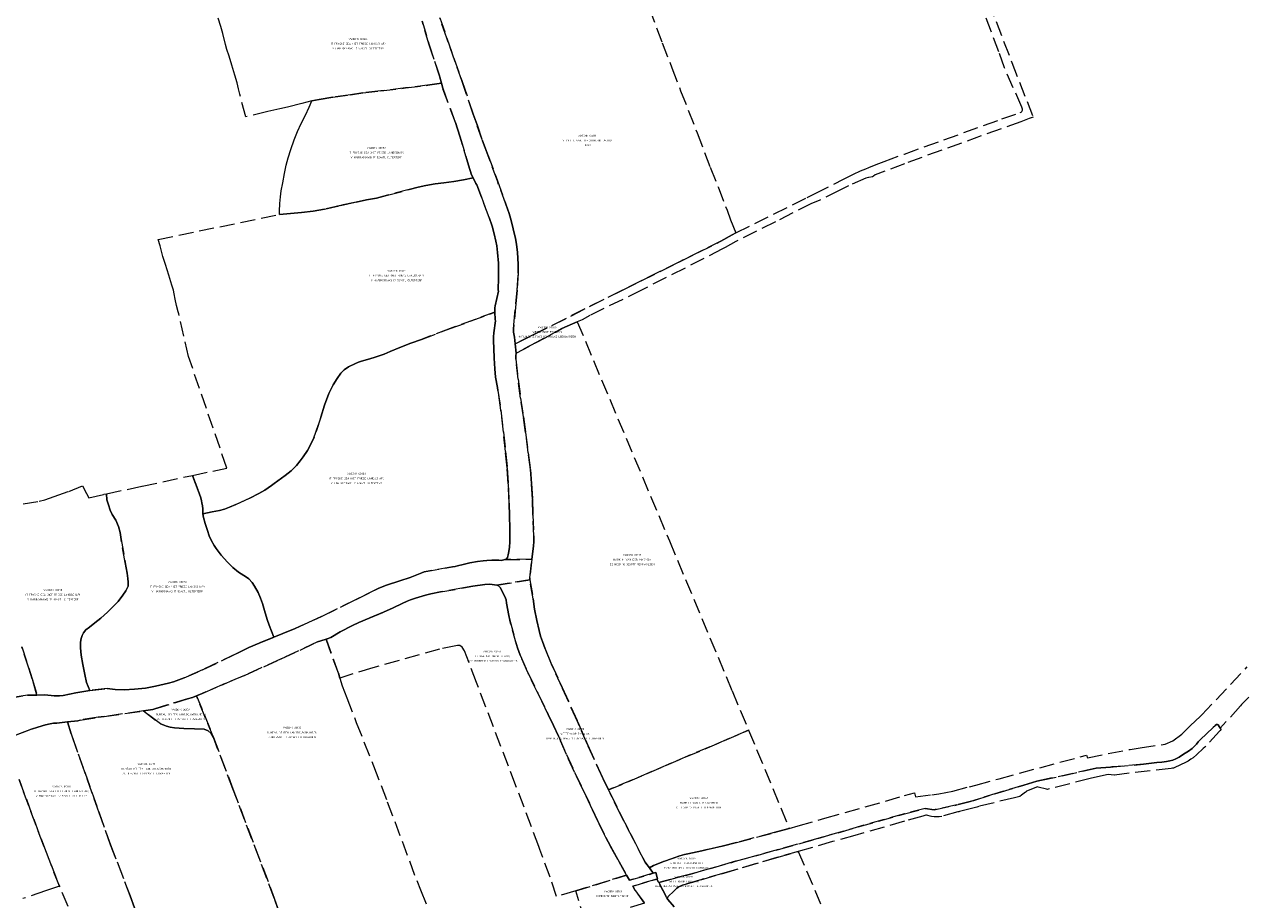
# Model space of a CAD drawing. Header units: metres. Extents: x 188526 to 197860, y 581431 to 587564.
# Tile 15 of 31: x 193414 to 194226, y 583094 to 583677. Entities that reach past the tile are written whole.
import ezdxf
from ezdxf.enums import TextEntityAlignment as Align

# ---------------------------------------------------------------- set-up
doc = ezdxf.new("R2010")
doc.units = ezdxf.units.M
doc.linetypes.add('DASHEDX2', pattern=[14, 10, -4])
doc.layers.add('B-WA-KG-GRENS_KADASTRAAL-G', color=150, linetype='DASHEDX2', lineweight=18)
doc.layers.add('B-WA-KG-GRENS_KADASTRAAL-T50', color=130, linetype='Continuous', lineweight=50)
doc.styles.add('NLCS-ISO-T25', font='NLCS-ISO.ttf', dxfattribs={"height": 2.5})

msp = doc.modelspace()

# ---------------------------------------------------------------- linework, layer by layer
at = {"layer": 'B-WA-KG-GRENS_KADASTRAAL-G'}
for points in [[(194045.83, 583717.87), (194071.51, 583651.55), (194085.65, 583615.03), (194083.16, 583614.13), (194077.5, 583612.09), (194000, 583584.11), (193980.51, 583576.64), (193979.31, 583575.91), (193978.65, 583575.25), (193976.4, 583574.89), (193976.12, 583574.84), (193974.22, 583574.54), (193962.76, 583569.3), (193956.62, 583566.33), (193943.23, 583559.61), (193938.21, 583557.7), (193914.09, 583545.4), (193887.72, 583532.33), (193880.72, 583528.37), (193879.31, 583527.65), (193878.83, 583527.41), (193853.92, 583514.64), (193824.98, 583500), (193790.45, 583482.92), (193785.42, 583480.11), (193782.16, 583478.85), (193782.11, 583478.83), (193782.11, 583478.83), (193778.93, 583477.59), (193771.98, 583474.28), (193755.27, 583465.28), (193741.56, 583457.9), (193740.83, 583464.09), (193752.81, 583470.11), (193812.26, 583500), (193850.23, 583518.81), (193877.86, 583532.53), (193885.41, 583536.82), (193887.84, 583538.03), (193935.23, 583561.7), (193940.63, 583564.2), (193959.5, 583573.87), (193966.13, 583577.09), (193970.74, 583579.26), (193974.38, 583580.78), (193976.21, 583581.55), (193981.25, 583583.58), (193986.5, 583585.61), (194000, 583590.54), (194064.82, 583613.89), (194077.04, 583618.09), (194077.75, 583618.43), (194078.16, 583618.86), (194078.38, 583619.24), (194078.53, 583619.67), (194078.62, 583620.35), (194078.46, 583621.14), (194078.11, 583621.83), (194066.65, 583648.02), (194062.75, 583658.6), (194038.44, 583724.04)], [(193830.09, 583687.73), (193838.72, 583664.68), (193845.09, 583648.01), (193850.99, 583632.73), (193861.92, 583604.67), (193870.58, 583581.75), (193875.91, 583568.6), (193881.87, 583553.11), (193884.11, 583546.79), (193887.84, 583538.03), (193885.41, 583536.82), (193877.86, 583532.53), (193850.23, 583518.81), (193812.26, 583500), (193752.81, 583470.11), (193740.83, 583464.09), (193740.31, 583468.52), (193740.31, 583468.52), (193739.75, 583471.85), (193739.68, 583474.24), (193739.89, 583476.85), (193741.27, 583490.75), (193742.15, 583500), (193742.84, 583511.23), (193742.82, 583517.25), (193742.37, 583524.89), (193741.66, 583530.46), (193741.02, 583534.2), (193739.5, 583540.79), (193738.2, 583546.26), (193736.85, 583550.9), (193734.59, 583557.14), (193728.95, 583572.72), (193722.65, 583589.97), (193718.93, 583599.9), (193715.42, 583609.93), (193712.91, 583617.02), (193705.59, 583638.74), (193695.36, 583667.62), (193690.6, 583681.32)], [(193679, 583679.01), (193683.57, 583663.25), (193690.44, 583642.55), (193690.67, 583641.66), (193690.67, 583641.66), (193691.71, 583637.68), (193690.21, 583637.46), (193684.11, 583636.58), (193667.76, 583634.59), (193651.36, 583632.54), (193639.46, 583631.19), (193631.12, 583630.01), (193619.33, 583628.36), (193610.21, 583626.9), (193605.38, 583625.99), (193598.68, 583624.19), (193589.26, 583621.81), (193584.11, 583620.57), (193576.05, 583618.78), (193561.39, 583615.27), (193557.5, 583630.31), (193556.57, 583633.88), (193555.7, 583637.97), (193554.23, 583643.09), (193552.17, 583649.68), (193550.37, 583655.64), (193548.84, 583660.07), (193548.05, 583663.56), (193546.15, 583670.89), (193544.75, 583675.4), (193543.09, 583681.03)], [(193690.6, 583681.32), (193695.36, 583667.62), (193705.59, 583638.74), (193712.91, 583617.02), (193715.42, 583609.93), (193718.93, 583599.9), (193722.65, 583589.97), (193728.95, 583572.72), (193734.59, 583557.14), (193736.85, 583550.9), (193738.2, 583546.26), (193739.5, 583540.79), (193741.02, 583534.2), (193741.66, 583530.46), (193742.37, 583524.89), (193742.82, 583517.25), (193742.84, 583511.23), (193742.15, 583500), (193741.27, 583490.75), (193739.89, 583476.85), (193739.68, 583474.24), (193739.75, 583471.85), (193740.31, 583468.52), (193740.83, 583464.09), (193741.56, 583457.9), (193741.17, 583456.19), (193741.32, 583453.95), (193742.71, 583440.56), (193744.43, 583428), (193746.28, 583415.52), (193747.81, 583405.15), (193749.56, 583391.52), (193750.98, 583380.44), (193751.75, 583371.09), (193752.31, 583360.82), (193752.56, 583350.23), (193753.16, 583336.1), (193753.16, 583332.44), (193753.02, 583329.59), (193752.63, 583325.91), (193752.01, 583320.79), (193733.97, 583320.54), (193733.97, 583320.54), (193735.01, 583321.1), (193735.62, 583321.99), (193736.11, 583323.61), (193736.57, 583326), (193736.96, 583328.69), (193737.17, 583332.27), (193737.28, 583336.16), (193737.24, 583341.45), (193737.13, 583349.45), (193736.85, 583358.14), (193736.17, 583370.95), (193735.48, 583381.6), (193734.41, 583392.4), (193733.02, 583405.37), (193731.27, 583420.03), (193729.37, 583433.17), (193728.97, 583435), (193727.64, 583441.92), (193727.32, 583447.56), (193726.83, 583454.6), (193726.57, 583461.03), (193726.48, 583466.27), (193726.41, 583468.86), (193726.64, 583471.48), (193727.68, 583479.38), (193727.6, 583480.44), (193727.34, 583485.28), (193727.19, 583488.2), (193727.55, 583489.46), (193729.63, 583499.24), (193729.54, 583500), (193729.74, 583508.44), (193729.68, 583517.77), (193729.08, 583524.87), (193728.65, 583529.5), (193728.05, 583532.63), (193726.95, 583537.44), (193725.53, 583542.43), (193723.47, 583548.19), (193718.33, 583561.89), (193715.19, 583570.09), (193714.66, 583570.93), (193712.76, 583574.61), (193711.67, 583576.74), (193709.73, 583583.21), (193704, 583602.54), (193701.02, 583611.5), (193692.59, 583634.32), (193691.71, 583637.68), (193690.67, 583641.66), (193690.44, 583642.55), (193683.57, 583663.25), (193679, 583679.01)], [(193413.19, 583357.58), (193423.98, 583359.32), (193427.74, 583360.25), (193433.84, 583362.41), (193443.64, 583365.95), (193452.81, 583369.53), (193455.39, 583364.57), (193457.01, 583361.72), (193467, 583364), (193468.68, 583364.36), (193468.98, 583360.19), (193470.05, 583356.88), (193471.25, 583353.38), (193472.42, 583350.54), (193474.83, 583346.75), (193476.61, 583342.51), (193477.76, 583338.59), (193478.42, 583333.89), (193481.2, 583318.5), (193482.39, 583311.57), (193482.98, 583307.88), (193483.14, 583305.44), (193483.15, 583302.72), (193481.7, 583299.71), (193479.67, 583296.76), (193476.38, 583292.64), (193472.95, 583289.01), (193469.38, 583285.4), (193464.92, 583281.52), (193460.93, 583278.4), (193457.46, 583275.51), (193454.91, 583273.66), (193453.41, 583271.64), (193452.59, 583270.07), (193451.8, 583268.06), (193451.36, 583265.62), (193451.38, 583261.74), (193451.9, 583256.94), (193453.05, 583250.62), (193454.2, 583244), (193455.47, 583238.78), (193457.6, 583233.36), (193448.25, 583231.89), (193439.88, 583230.03), (193437.35, 583229.71), (193433.95, 583229.84), (193427.66, 583230.39), (193422.42, 583230.33), (193422.42, 583230.33), (193419.19, 583241.19), (193416.97, 583248.12), (193412.28, 583262.31)], [(193403.13, 583228.1), (193416.17, 583230.25), (193422.42, 583230.33), (193427.66, 583230.39), (193433.95, 583229.84), (193437.35, 583229.71), (193439.88, 583230.03), (193448.25, 583231.89), (193457.6, 583233.36), (193469.17, 583234.73), (193474.58, 583234.01), (193480.55, 583233.79), (193487.41, 583234.13), (193494.68, 583235), (193501.45, 583236.23), (193509.91, 583238.16), (193513.37, 583239.14), (193520.5, 583241.82), (193532.7, 583247.1), (193555.55, 583258.02), (193563.59, 583262.03), (193570.33, 583264.96), (193580.2, 583268.85), (193586.15, 583271.2), (193594.32, 583274.58), (193611.95, 583282.67), (193634.9, 583293.92), (193649.63, 583301.17), (193653.37, 583302.74), (193655.07, 583303.47), (193664.07, 583306.34), (193670.99, 583308.66), (193678.65, 583311.67), (193680.2, 583312.37), (193699.16, 583315.73), (193700.94, 583315.93), (193702.52, 583316.25), (193706.18, 583317.24), (193710.73, 583318.34), (193715.84, 583319.32), (193719.43, 583319.79), (193722.05, 583319.96), (193725.2, 583320.13), (193729.87, 583320.05), (193731.78, 583319.99), (193733.97, 583320.54), (193752.01, 583320.79), (193750.51, 583308.43), (193750.48, 583307.64), (193750.63, 583307.11), (193728.59, 583303.38), (193723.91, 583304.05), (193720.66, 583303.98), (193712.55, 583302.86), (193706.45, 583301.66), (193691.12, 583298.93), (193684.74, 583297.75), (193681.2, 583296.72), (193674.54, 583294.88), (193671.16, 583293.77), (193668.82, 583292.86), (193665.54, 583291.35), (193659.51, 583288.31), (193653.2, 583285.51), (193643.51, 583281.42), (193636.79, 583278.54), (193632.47, 583276.57), (193624.25, 583272.3), (193618.17, 583268.74), (193615.59, 583267.84), (193614.93, 583267.61), (193611.38, 583266.36), (193609.29, 583265.73), (193585.02, 583254.33), (193560.65, 583243.44), (193532.31, 583231.42), (193528.65, 583229.87), (193525.98, 583228.74), (193522.75, 583227.76), (193500.83, 583221.11), (193499.66, 583220.6), (193493.29, 583219.7), (193467.09, 583216.01), (193463.18, 583215.49), (193451.23, 583213.64), (193449.7, 583213.24), (193442.86, 583212.44), (193435.57, 583211.6), (193433.34, 583211.5), (193431.12, 583211.25), (193428.07, 583210.5), (193422.96, 583209.01), (193418.87, 583207.68), (193408.11, 583203.59)], [(193584.13, 583084.48), (193580.45, 583095.16), (193552.87, 583167.91), (193539.95, 583202.02), (193528.65, 583229.87), (193532.31, 583231.42), (193560.65, 583243.44), (193585.02, 583254.33), (193609.29, 583265.73), (193611.38, 583266.36), (193614.93, 583267.61), (193623.12, 583244.9), (193624.09, 583241.59), (193625.63, 583236.52), (193628.79, 583228.49), (193634.97, 583212.14), (193646.49, 583183.2), (193655.69, 583159.19), (193675.25, 583106.89), (193677.8, 583100.7), (193686.67, 583078.35)], [(193412.28, 583262.31), (193416.97, 583248.12), (193419.19, 583241.19), (193422.42, 583230.33), (193416.17, 583230.25), (193416.17, 583230.25), (193403.13, 583228.1)], [(194229.29, 583228.81), (194224.34, 583223.95), (194223.74, 583223.08), (194210.3, 583208.36), (194209.64, 583209.46), (194208.8, 583210.54), (194208.34, 583210.7), (194207.76, 583210.66), (194206.96, 583210.12), (194195.53, 583199.18), (194194.38, 583197.52), (194193.58, 583196.77), (194191.51, 583194.83), (194189.11, 583193.04), (194185.85, 583190.94), (194183.02, 583189.04), (194180.63, 583187.74), (194178.82, 583187.06), (194176.72, 583186.56), (194174.45, 583186), (194171.29, 583185.57), (194168.01, 583185.4), (194159.27, 583184.19), (194139.09, 583182.51), (194138.12, 583182.48), (194137.29, 583182.39), (194127.6, 583181.55), (194125.7, 583181.13), (194091.31, 583173.54), (194088.25, 583172.91), (194079.41, 583170.35), (194062.42, 583165.28), (194046.8, 583160.39), (194045.45, 583159.95), (194034.93, 583157.17), (194019.77, 583153.95), (194013.74, 583154.72), (194000, 583151.25), (193942.35, 583134.84), (193916.11, 583127.54), (193887.63, 583119.61), (193857.47, 583111.12), (193840.63, 583106.57), (193836.48, 583105.44), (193836.29, 583105.8), (193835.2, 583107.83), (193835.67, 583107.97), (193834.42, 583112.17), (193832.8, 583111.68), (193830.16, 583115.27), (193830.16, 583115.27), (193832.98, 583116.84), (193840.28, 583119.62), (193850.48, 583123.23), (193853.52, 583124.16), (193855.68, 583124.6), (193865.02, 583126.53), (193868.64, 583127.39), (193878.75, 583129.76), (193888.08, 583132.08), (193913.36, 583138.76), (193919.02, 583140.37), (193923.26, 583141.51), (193929.18, 583143.26), (193947.02, 583148.29), (193987.41, 583159.74), (194000, 583163.36), (194006.7, 583165.29), (194007.41, 583162.62), (194018.19, 583163.96), (194022.83, 583164.5), (194032.14, 583166.38), (194043.28, 583169.25), (194047.44, 583170.36), (194063.02, 583174.62), (194121.21, 583190.28), (194121.87, 583188.61), (194150.36, 583194.17), (194157, 583195.16), (194173.65, 583197.65), (194178.62, 583199.84), (194184.64, 583204.31), (194189.96, 583209.51), (194190.27, 583209.81), (194197.11, 583216.23), (194197.53, 583216.65), (194197.91, 583217.07), (194228.15, 583249.02)], [(193487.39, 583088.6), (193484.47, 583096.53), (193471.49, 583130.66), (193463.82, 583151.79), (193454.26, 583178.86), (193445.28, 583204.39), (193442.86, 583212.44), (193449.7, 583213.24), (193451.23, 583213.64), (193463.18, 583215.49), (193467.09, 583216.01), (193493.29, 583219.7), (193504.57, 583211.19), (193506.41, 583210.44), (193508.69, 583209.62), (193511.17, 583208.96), (193513.97, 583208.46), (193520.13, 583208.09), (193527.27, 583207.91), (193533.82, 583207.71), (193536.42, 583206.46), (193538.32, 583204.66), (193539.95, 583202.02), (193552.87, 583167.91), (193580.45, 583095.16), (193584.13, 583084.48)], [(193408.11, 583203.59), (193418.87, 583207.68), (193422.96, 583209.01), (193428.07, 583210.5), (193431.12, 583211.25), (193433.34, 583211.5), (193435.57, 583211.6), (193442.86, 583212.44), (193445.28, 583204.39), (193454.26, 583178.86), (193463.82, 583151.79), (193471.49, 583130.66), (193484.47, 583096.53), (193487.39, 583088.6)], [(193410.52, 583174.02), (193426.76, 583130.37), (193437.39, 583103.07), (193428.08, 583099.93), (193413.08, 583094.8)], [(193448.75, 583076.77), (193437.39, 583103.07), (193426.76, 583130.37), (193410.52, 583174.02)], [(193846.72, 583089.4), (193842.46, 583094.24), (193842.18, 583094.82), (193842.13, 583095.05), (193842.18, 583095.33), (193842.8, 583096.14), (193846.39, 583099.74), (193848.43, 583101.67), (193849.27, 583102.32), (193849.9, 583102.73), (193852.67, 583103.87), (193864.45, 583107.34), (193879.76, 583111.72), (193915.03, 583122.18), (193929.32, 583126.23), (193977.61, 583012.89)], [(193826.92, 583091.73), (193820.8, 583100.24), (193819.12, 583103.05), (193835.2, 583107.83), (193836.29, 583105.8), (193836.48, 583105.44), (193841.87, 583095.35), (193842.46, 583094.24), (193846.72, 583089.4)]]:
    msp.add_lwpolyline(points, dxfattribs=at)
for points in [[(193691.71, 583637.68), (193692.59, 583634.32), (193701.02, 583611.5), (193704, 583602.54), (193709.73, 583583.21), (193711.67, 583576.74), (193712.76, 583574.61), (193706.49, 583573.26), (193699.98, 583572.33), (193693.39, 583571.42), (193687.46, 583570.66), (193681.36, 583569.59), (193676.3, 583568.45), (193670.34, 583566.95), (193655.84, 583563.15), (193648.39, 583561.05), (193641.9, 583560.04), (193634.88, 583558.6), (193624.63, 583556.31), (193613.94, 583553.89), (193606.39, 583552.53), (193598.58, 583551.63), (193591.23, 583550.95), (193583.94, 583550.28), (193583.97, 583552.61), (193584.18, 583557.67), (193584.48, 583562.12), (193584.98, 583566.11), (193586.02, 583571.29), (193587.24, 583577.49), (193588.43, 583583.02), (193589.6, 583588.08), (193591.36, 583593.66), (193593.57, 583600.06), (193595.96, 583605.64), (193598.43, 583610.89), (193601.14, 583616.45), (193603.61, 583621.68), (193605.38, 583625.99), (193610.21, 583626.9), (193619.33, 583628.36), (193631.12, 583630.01), (193639.46, 583631.19), (193651.36, 583632.54), (193667.76, 583634.59), (193684.11, 583636.58), (193690.21, 583637.46), (193691.71, 583637.68)], [(193727.34, 583485.28), (193697.64, 583474.35), (193678.51, 583467.15), (193671.27, 583464.54), (193664.03, 583461.83), (193657.54, 583459.17), (193653.59, 583457.37), (193647.04, 583454.97), (193642.52, 583453.7), (193638.52, 583452.52), (193636.5, 583451.89), (193634.43, 583451.04), (193629.77, 583448.94), (193626.93, 583446.91), (193624.77, 583444.64), (193622.23, 583441), (193619.54, 583436.81), (193616.85, 583431.12), (193613.97, 583423.22), (193611.51, 583415.3), (193606.57, 583400.9), (193602.63, 583393.25), (193599.72, 583388.83), (193597.75, 583386.26), (193595.32, 583383.23), (193591.6, 583379.61), (193587.7, 583376.51), (193580.41, 583371.28), (193578.58, 583369.79), (193574.1, 583366.82), (193570.21, 583364.6), (193564.07, 583361.41), (193554.92, 583357.19), (193550.72, 583355.43), (193547.23, 583354.14), (193543.98, 583353.26), (193539.15, 583352.23), (193532.92, 583351.07), (193532.8, 583354.23), (193532.6, 583356.39), (193532.28, 583358.29), (193531.98, 583359.74), (193531.52, 583361.57), (193529.73, 583366.43), (193525.89, 583376.58), (193548.86, 583381.44), (193523.34, 583455.69), (193516.81, 583484.24), (193516.43, 583485.51), (193515.38, 583489.66), (193514.5, 583493.99), (193513.82, 583497.39), (193513.28, 583500), (193512.28, 583503.22), (193510.23, 583509.89), (193507.92, 583516.97), (193506.32, 583522.34), (193504.35, 583529.5), (193503.06, 583533.72), (193583.94, 583550.28), (193591.23, 583550.95), (193598.58, 583551.63), (193606.39, 583552.53), (193613.94, 583553.89), (193624.63, 583556.31), (193634.88, 583558.6), (193641.9, 583560.04), (193648.39, 583561.05), (193655.84, 583563.15), (193670.34, 583566.95), (193676.3, 583568.45), (193681.36, 583569.59), (193687.46, 583570.66), (193693.39, 583571.42), (193699.98, 583572.33), (193706.49, 583573.26), (193712.76, 583574.61), (193714.66, 583570.93), (193715.19, 583570.09), (193718.33, 583561.89), (193723.47, 583548.19), (193725.53, 583542.43), (193726.95, 583537.44), (193728.05, 583532.63), (193728.65, 583529.5), (193729.08, 583524.87), (193729.68, 583517.77), (193729.74, 583508.44), (193729.54, 583500), (193729.63, 583499.24), (193727.55, 583489.46), (193727.19, 583488.2), (193727.34, 583485.28)], [(193680.2, 583312.37), (193678.65, 583311.67), (193670.99, 583308.66), (193664.07, 583306.34), (193655.07, 583303.47), (193653.37, 583302.74), (193649.63, 583301.17), (193634.9, 583293.92), (193611.95, 583282.67), (193594.32, 583274.58), (193586.15, 583271.2), (193580.2, 583268.85), (193577.07, 583276.85), (193575.63, 583280.55), (193573.89, 583286.63), (193572.6, 583291.18), (193571.32, 583294.72), (193569.7, 583298.58), (193567.32, 583302.81), (193565.62, 583305.33), (193563.59, 583307.67), (193561.97, 583308.84), (193560.09, 583310.02), (193556.62, 583312.24), (193552.79, 583315.32), (193549.24, 583318.74), (193545.05, 583323.45), (193541.74, 583327.88), (193540.37, 583329.99), (193538.42, 583333.45), (193537.16, 583336.38), (193535.97, 583339.91), (193534.38, 583344.54), (193533.3, 583348.53), (193532.92, 583351.07), (193539.15, 583352.23), (193543.98, 583353.26), (193547.23, 583354.14), (193550.72, 583355.43), (193554.92, 583357.19), (193564.07, 583361.41), (193570.21, 583364.6), (193574.1, 583366.82), (193578.58, 583369.79), (193580.41, 583371.28), (193587.7, 583376.51), (193591.6, 583379.61), (193595.32, 583383.23), (193597.75, 583386.26), (193599.72, 583388.83), (193602.63, 583393.25), (193606.57, 583400.9), (193611.51, 583415.3), (193613.97, 583423.22), (193616.85, 583431.12), (193619.54, 583436.81), (193622.23, 583441), (193624.77, 583444.64), (193626.93, 583446.91), (193629.77, 583448.94), (193634.43, 583451.04), (193636.5, 583451.89), (193638.52, 583452.52), (193642.52, 583453.7), (193647.04, 583454.97), (193653.59, 583457.37), (193657.54, 583459.17), (193664.03, 583461.83), (193671.27, 583464.54), (193678.51, 583467.15), (193697.64, 583474.35), (193727.34, 583485.28), (193727.6, 583480.44), (193727.68, 583479.38), (193726.64, 583471.48), (193726.41, 583468.86), (193726.48, 583466.27), (193726.57, 583461.03), (193726.83, 583454.6), (193727.32, 583447.56), (193727.64, 583441.92), (193728.97, 583435), (193729.37, 583433.17), (193731.27, 583420.03), (193733.02, 583405.37), (193734.41, 583392.4), (193735.48, 583381.6), (193736.17, 583370.95), (193736.85, 583358.14), (193737.13, 583349.45), (193737.24, 583341.45), (193737.28, 583336.16), (193737.17, 583332.27), (193736.96, 583328.69), (193736.57, 583326), (193736.11, 583323.61), (193735.62, 583321.99), (193735.01, 583321.1), (193733.97, 583320.54), (193731.78, 583319.99), (193729.87, 583320.05), (193725.2, 583320.13), (193722.05, 583319.96), (193719.43, 583319.79), (193715.84, 583319.32), (193710.73, 583318.34), (193706.18, 583317.24), (193702.52, 583316.25), (193700.94, 583315.93), (193699.16, 583315.73), (193680.2, 583312.37)], [(193782.11, 583478.83), (193843.52, 583333), (193885.3, 583233.06), (193896.26, 583206.89), (193803.02, 583167.13), (193799.37, 583174.47), (193789.05, 583197.29), (193782.33, 583212.8), (193772.09, 583235.24), (193765.01, 583250.89), (193760.77, 583261.01), (193758.92, 583265.95), (193757.73, 583269.48), (193756.75, 583273.22), (193755.27, 583279.88), (193753.74, 583287.56), (193752.79, 583294.3), (193750.63, 583307.11), (193750.48, 583307.64), (193750.51, 583308.43), (193752.01, 583320.79), (193752.63, 583325.91), (193753.02, 583329.59), (193753.16, 583332.44), (193753.16, 583336.1), (193752.56, 583350.23), (193752.31, 583360.82), (193751.75, 583371.09), (193750.98, 583380.44), (193749.56, 583391.52), (193747.81, 583405.15), (193746.28, 583415.52), (193744.43, 583428), (193742.71, 583440.56), (193741.32, 583453.95), (193741.17, 583456.19), (193741.56, 583457.9), (193755.27, 583465.28), (193771.98, 583474.28), (193778.93, 583477.59), (193782.11, 583478.83)], [(193457.6, 583233.36), (193455.47, 583238.78), (193454.2, 583244), (193453.05, 583250.62), (193451.9, 583256.94), (193451.38, 583261.74), (193451.36, 583265.62), (193451.8, 583268.06), (193452.59, 583270.07), (193453.41, 583271.64), (193454.91, 583273.66), (193457.46, 583275.51), (193460.93, 583278.4), (193464.92, 583281.52), (193469.38, 583285.4), (193472.95, 583289.01), (193476.38, 583292.64), (193479.67, 583296.76), (193481.7, 583299.71), (193483.15, 583302.72), (193483.14, 583305.44), (193482.98, 583307.88), (193482.39, 583311.57), (193481.2, 583318.5), (193478.42, 583333.89), (193477.76, 583338.59), (193476.61, 583342.51), (193474.83, 583346.75), (193472.42, 583350.54), (193471.25, 583353.38), (193470.05, 583356.88), (193468.98, 583360.19), (193468.68, 583364.36), (193492.56, 583369.37), (193525.89, 583376.58), (193529.73, 583366.43), (193531.52, 583361.57), (193531.98, 583359.74), (193532.28, 583358.29), (193532.6, 583356.39), (193532.8, 583354.23), (193532.92, 583351.07), (193533.3, 583348.53), (193534.38, 583344.54), (193535.97, 583339.91), (193537.16, 583336.38), (193538.42, 583333.45), (193540.37, 583329.99), (193541.74, 583327.88), (193545.05, 583323.45), (193549.24, 583318.74), (193552.79, 583315.32), (193556.62, 583312.24), (193560.09, 583310.02), (193561.97, 583308.84), (193563.59, 583307.67), (193565.62, 583305.33), (193567.32, 583302.81), (193569.7, 583298.58), (193571.32, 583294.72), (193572.6, 583291.18), (193573.89, 583286.63), (193575.63, 583280.55), (193577.07, 583276.85), (193580.2, 583268.85), (193570.33, 583264.96), (193563.59, 583262.03), (193555.55, 583258.02), (193532.7, 583247.1), (193520.5, 583241.82), (193513.37, 583239.14), (193509.91, 583238.16), (193501.45, 583236.23), (193494.68, 583235), (193487.41, 583234.13), (193480.55, 583233.79), (193474.58, 583234.01), (193469.17, 583234.73), (193457.6, 583233.36)], [(193814.96, 583110.43), (193781.15, 583099.86), (193768.4, 583096.25), (193764.16, 583109.11), (193757.31, 583127.5), (193756.6, 583129.43), (193741.3, 583169.96), (193715.14, 583238.74), (193708.75, 583255.71), (193707.19, 583259.77), (193705.44, 583262.22), (193703.94, 583263.22), (193702.34, 583263.22), (193690.47, 583260.92), (193646.1, 583248.54), (193629.36, 583243.33), (193624.09, 583241.59), (193623.12, 583244.9), (193614.93, 583267.61), (193615.59, 583267.84), (193618.17, 583268.74), (193624.25, 583272.3), (193632.47, 583276.57), (193636.79, 583278.54), (193643.51, 583281.42), (193653.2, 583285.51), (193659.51, 583288.31), (193665.54, 583291.35), (193668.82, 583292.86), (193671.16, 583293.77), (193674.54, 583294.88), (193681.2, 583296.72), (193684.74, 583297.75), (193691.12, 583298.93), (193706.45, 583301.66), (193712.55, 583302.86), (193720.66, 583303.98), (193723.91, 583304.05), (193728.59, 583303.38), (193729.66, 583303.05), (193730.09, 583302.61), (193730.75, 583301.93), (193733.93, 583295.97), (193734.39, 583294.8), (193734.72, 583293.71), (193735.12, 583291.39), (193736.57, 583283.23), (193737.25, 583280.08), (193741.66, 583263.88), (193742.37, 583261.67), (193744.26, 583256.89), (193749.29, 583245.29), (193755.92, 583231.52), (193762.9, 583217.3), (193766.44, 583210.15), (193769.73, 583202.88), (193774.96, 583190.69), (193780.4, 583178.96), (193785.93, 583167.39), (193792.36, 583153.95), (193795.7, 583146.75), (193801.23, 583135.38), (193804.25, 583129.66), (193809.18, 583120.8), (193814.96, 583110.43)], [(193750.63, 583307.11), (193752.79, 583294.3), (193753.74, 583287.56), (193755.27, 583279.88), (193756.75, 583273.22), (193757.73, 583269.48), (193758.92, 583265.95), (193760.77, 583261.01), (193765.01, 583250.89), (193772.09, 583235.24), (193782.33, 583212.8), (193789.05, 583197.29), (193799.37, 583174.47), (193803.02, 583167.13), (193804.12, 583164.9), (193811.41, 583149.89), (193819.53, 583134.11), (193827.32, 583119.1), (193827.88, 583118.36), (193830.16, 583115.27), (193832.8, 583111.68), (193816.89, 583106.96), (193814.96, 583110.43), (193809.18, 583120.8), (193804.25, 583129.66), (193801.23, 583135.38), (193795.7, 583146.75), (193792.36, 583153.95), (193785.93, 583167.39), (193780.4, 583178.96), (193774.96, 583190.69), (193769.73, 583202.88), (193766.44, 583210.15), (193762.9, 583217.3), (193755.92, 583231.52), (193749.29, 583245.29), (193744.26, 583256.89), (193742.37, 583261.67), (193741.66, 583263.88), (193737.25, 583280.08), (193736.57, 583283.23), (193735.12, 583291.39), (193734.72, 583293.71), (193734.39, 583294.8), (193733.93, 583295.97), (193730.75, 583301.93), (193730.09, 583302.61), (193729.66, 583303.05), (193728.59, 583303.38), (193750.63, 583307.11)], [(193493.29, 583219.7), (193499.66, 583220.6), (193500.83, 583221.11), (193522.75, 583227.76), (193525.98, 583228.74), (193528.65, 583229.87), (193539.95, 583202.02), (193538.32, 583204.66), (193536.42, 583206.46), (193533.82, 583207.71), (193527.27, 583207.91), (193520.13, 583208.09), (193513.97, 583208.46), (193511.17, 583208.96), (193508.69, 583209.62), (193506.41, 583210.44), (193504.57, 583211.19), (193493.29, 583219.7)], [(193803.02, 583167.13), (193896.26, 583206.89), (193923.26, 583141.51), (193919.02, 583140.37), (193913.36, 583138.76), (193888.08, 583132.08), (193878.75, 583129.76), (193868.64, 583127.39), (193865.02, 583126.53), (193855.68, 583124.6), (193853.52, 583124.16), (193850.48, 583123.23), (193840.28, 583119.62), (193832.98, 583116.84), (193830.16, 583115.27), (193827.88, 583118.36), (193827.32, 583119.1), (193819.53, 583134.11), (193811.41, 583149.89), (193804.12, 583164.9), (193803.02, 583167.13)], [(193842.46, 583094.24), (193841.87, 583095.35), (193836.48, 583105.44), (193840.63, 583106.57), (193857.47, 583111.12), (193887.63, 583119.61), (193916.11, 583127.54), (193942.35, 583134.84), (194000, 583151.25), (194013.74, 583154.72), (194019.77, 583153.95), (194034.93, 583157.17), (194045.45, 583159.95), (194046.8, 583160.39), (194062.42, 583165.28), (194079.41, 583170.35), (194088.25, 583172.91), (194091.31, 583173.54), (194125.7, 583181.13), (194127.6, 583181.55), (194137.29, 583182.39), (194138.12, 583182.48), (194139.09, 583182.51), (194159.27, 583184.19), (194168.01, 583185.4), (194171.29, 583185.57), (194174.45, 583186), (194176.72, 583186.56), (194178.82, 583187.06), (194180.63, 583187.74), (194183.02, 583189.04), (194185.85, 583190.94), (194189.11, 583193.04), (194191.51, 583194.83), (194193.58, 583196.77), (194194.38, 583197.52), (194195.53, 583199.18), (194206.96, 583210.12), (194207.76, 583210.66), (194208.34, 583210.7), (194208.8, 583210.54), (194209.64, 583209.46), (194210.3, 583208.36), (194210.6, 583207.84), (194210.59, 583207.36), (194210.25, 583206.81), (194209.86, 583206.2), (194200.66, 583196.34), (194200.07, 583195.71), (194198.93, 583194.66), (194194.59, 583190.78), (194192.18, 583188.61), (194190.67, 583187.52), (194188.84, 583186.19), (194187.22, 583185.35), (194179.99, 583182.03), (194179.12, 583181.71), (194178.56, 583181.6), (194177.52, 583181.47), (194139.68, 583177.06), (194135.72, 583177.52), (194126.58, 583175.5), (194123.63, 583174.74), (194095.72, 583167.63), (194095.36, 583167.51), (194095.16, 583167.49), (194094.58, 583167.63), (194089.13, 583169), (194088.56, 583169.14), (194081.32, 583166.3), (194081, 583165.95), (194080.64, 583165.6), (194077.86, 583163.57), (194076.73, 583162.83), (194075.86, 583162.54), (194074.97, 583162.3), (194073.26, 583161.93), (194049.62, 583156.16), (194048.91, 583155.98), (194048.16, 583155.73), (194046.35, 583155.27), (194036.75, 583152.8), (194036.19, 583152.63), (194035.6, 583152.49), (194024.88, 583149.56), (194023.2, 583149.29), (194021.16, 583149.2), (194019.89, 583149.14), (194018.09, 583149.41), (194017.2, 583149.6), (194015.64, 583150.16), (194014.8, 583150.25), (194014.19, 583150.27), (194013.66, 583150.15), (194012.18, 583149.77), (194000, 583146.27), (193966.97, 583136.9), (193952.18, 583132.7), (193929.32, 583126.23), (193915.03, 583122.18), (193879.76, 583111.72), (193864.45, 583107.34), (193852.67, 583103.87), (193849.9, 583102.73), (193849.27, 583102.32), (193848.43, 583101.67), (193846.39, 583099.74), (193842.8, 583096.14), (193842.18, 583095.33), (193842.13, 583095.05), (193842.18, 583094.82), (193842.46, 583094.24)], [(193826.92, 583091.73), (193792.75, 583081.48), (193787.34, 583080.04), (193781.15, 583099.86), (193814.96, 583110.43), (193816.89, 583106.96), (193832.8, 583111.68), (193834.42, 583112.17), (193835.67, 583107.97), (193835.2, 583107.83), (193819.12, 583103.05), (193820.8, 583100.24), (193826.92, 583091.73)]]:
    msp.add_lwpolyline(points, close=True, dxfattribs=at)

# ---------------------------------------------------------------- texts
at = {"layer": 'B-WA-KG-GRENS_KADASTRAAL-T50', "style": 'NLCS-ISO-T25'}
for s, p in [('IT FRYSKE GEA (HET FRIESE LANDSCHAP)', (193636.23, 583663.35)), ('V HARINXMAWG 17 9246TL OLTERTERP', (193636.23, 583660.23)), ('VWD01K 00084', (193636.23, 583666.48)), ('VEEN H.J. VAN DER (HENDRIK JACOB)', (193788.63, 583598.96)), ('VWD01K 00011', (193788.63, 583602.09)), (' 0000', (193788.63, 583595.84)), ('IT FRYSKE GEA (HET FRIESE LANDSCHAP)', (193648.35, 583590.85)), ('V HARINXMAWG 17 9246TL OLTERTERP', (193648.35, 583587.73)), ('VWD01K 00083', (193648.35, 583593.98)), ('IT FRYSKE GEA (HET FRIESE LANDSCHAP)', (193661.83, 583508.99)), ('V HARINXMAWG 17 9246TL OLTERTERP', (193661.83, 583505.86)), ('VWD01K 00081', (193661.83, 583512.11)), ('VWD01K 00036', (193762.09, 583474.58)), ('HARLINGERSTRWG 113 8914AZ LEEUWARDEN', (193762.09, 583468.33)), ('WETTERSKIP FRYSLAN', (193762.09, 583471.45)), ('VWD01K 00080', (193635.1, 583377.06)), ('IT FRYSKE GEA (HET FRIESE LANDSCHAP)', (193635.1, 583373.94)), ('V HARINXMAWG 17 9246TL OLTERTERP', (193635.1, 583370.81)), ('MARK H. VAN DER (HARMEN)', (193818.71, 583319.86)), ('VWD01K 00177', (193818.71, 583322.98)), ('DE HOEK 10 9269TT FEANWALDEN', (193818.71, 583316.73)), ('VWD01K 00079', (193515.78, 583304.97)), ('IT FRYSKE GEA (HET FRIESE LANDSCHAP)', (193433.04, 583296.49)), ('VWD01K 00078', (193433.04, 583299.62)), ('IT FRYSKE GEA (HET FRIESE LANDSCHAP)', (193515.78, 583301.84)), ('V HARINXMAWG 17 9246TL OLTERTERP', (193515.78, 583298.72)), ('V HARINXMAWG 17 9246TL OLTERTERP', (193433.04, 583293.37)), ('ELZINGA A.K. (ANNE KLAAS)', (193725.39, 583255.58)), ('VWD01K 00141', (193725.39, 583258.71)), ('PRYSTERIKKER 2 9269TS FEANWALDEN', (193725.39, 583252.46)), ('BUREAU BEHEER LANDBOUWGRONDEN', (193518.13, 583216.79)), ('ZUIDERSNGL 3 8911AV LEEUWARDEN', (193518.13, 583213.66)), ('VWD01K 00132', (193518.13, 583219.91)), ('VWD01K 00133', (193592.29, 583207.93)), ('VWD01K 00170', (193780.69, 583207.03)), ('BUREAU BEHEER LANDBOUWGRONDEN', (193592.29, 583204.8)), ('ZUIDERSNGL 3 8911AV LEEUWARDEN', (193592.29, 583201.68)), ('HARLINGERSTRWG 113 8914AZ LEEUWARDEN', (193780.69, 583200.78)), ('WETTERSKIP FRYSLAN', (193780.69, 583203.91)), ('VWD01K 00131', (193495.24, 583183.72)), ('BUREAU BEHEER LANDBOUWGRONDEN', (193495.24, 583180.6)), ('ZUIDERSNGL 3 8911AV LEEUWARDEN', (193495.24, 583177.47)), ('IT FRYSKE GEA (HET FRIESE LANDSCHAP)', (193438.7, 583165.7)), ('VWD01K 00130', (193438.7, 583168.83)), ('V HARINXMAWG 17 9246TL OLTERTERP', (193438.7, 583162.58)), ('MARK H. VAN DER (HARMEN)', (193863.14, 583157.95)), ('VWD01K 00263', (193863.14, 583161.08)), ('DE HOEK 10 9269TT FEANWALDEN', (193863.14, 583154.83)), ('GEMEENTE DANTUMADEEL', (193855.08, 583117.76)), ('VWD01K 00294', (193855.08, 583120.88)), ('HYNSTEBLOM 4 9104BR DAMWALD', (193855.08, 583114.63)), ('VWD01K 00295', (193853.14, 583108.68)), ('HARLINGERSTRWG 113 8914AZ LEEUWARDEN', (193853.14, 583102.43)), ('WETTERSKIP FRYSLAN', (193853.14, 583105.56)), ('GEMEENTE DANTUMADEEL', (193805.98, 583095.84)), ('VWD01K 00169', (193805.98, 583098.96))]:
    msp.add_text(s, height=1.25, dxfattribs=at).set_placement(p, align=Align.CENTER)

doc.saveas('drawing.dxf')
